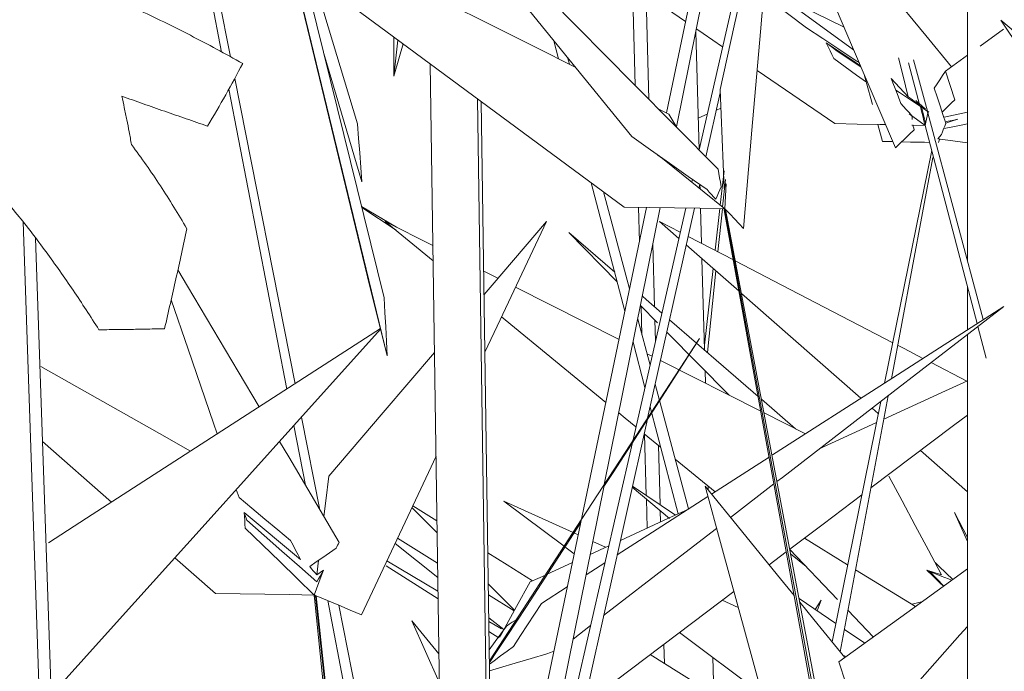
# Model space of a CAD drawing. Header units: millimetres. Extents: x -18075 to 21287, y -2450 to 10088.
# Tile 21 of 47: x -3887 to -3680, y 4763 to 4900. Entities that reach past the tile are written whole.
import ezdxf

# ---------------------------------------------------------------- set-up
doc = ezdxf.new("R2010")
doc.units = ezdxf.units.MM
doc.layers.add('I-FURN', color=30, linetype='Continuous', lineweight=18)

# ---------------------------------------------------------------- blocks, each defined once
blk = doc.blocks.new('Furniture_Interior-Artwork-Decoration_Gotessons_Bambu - Default-470366-East')
at = {"layer": 'I-FURN'}
for p, q in [((-3687.85, 4849.15), (-3687.83, 4976.84)), ((-3851.04, 4927.75), (-3844.32, 4892.96)), ((-3842.47, 4891.97), (-3849.28, 4926.45)), ((-3743.77, 4914.91), (-3751.02, 4880.24)), ((-3829.7, 4912), (-3813.22, 4843.78)), ((-3741.6, 4913.3), (-3748.88, 4877.26)), ((-3829.61, 4911.93), (-3809.62, 4829.19)), ((-3810.21, 4841.38), (-3827.19, 4910.15)), ((-3815.81, 4877.9), (-3825.09, 4908.59)), ((-3758.15, 4907.06), (-3757.57, 4886.02)), ((-3754.67, 4883.07), (-3755.27, 4905.09)), ((-3736.8, 4904.78), (-3744.17, 4872.44)), ((-3721.65, 4898.08), (-3730.66, 4904.93)), ((-3727.77, 4905.14), (-3713.74, 4898.22)), ((-3685.19, 4894.25), (-3680.27, 4897.82)), ((-3807.36, 4895.51), (-3808.2, 4887.95)), ((-3744.17, 4872.44), (-3744.84, 4897.25)), ((-3774.61, 4895.34), (-3773.62, 4891.59)), ((-3710.34, 4890.2), (-3717.49, 4894.93)), ((-3822.88, 4892.7), (-3814.89, 4865.71)), ((-3771.38, 4890.46), (-3771.74, 4891.82)), ((-3696.27, 4880.57), (-3699.17, 4891.39)), ((-3692.49, 4888.96), (-3687.84, 4892.33)), ((-3798.28, 4734.04), (-3800.55, 4890.47)), ((-3700.21, 4890.76), (-3697.83, 4881.69)), ((-3828.93, 4823.35), (-3841.58, 4887.43)), ((-3715.71, 4877.96), (-3732, 4889.13)), ((-3700.29, 4883.58), (-3703.83, 4887.47)), ((-3692.49, 4888.96), (-3690.54, 4882.99)), ((-3842.81, 4885.19), (-3830.65, 4822.24)), ((-3790.67, 4883.18), (-3788.43, 4729.09)), ((-3739.73, 4884.43), (-3742.73, 4870.98)), ((-3787.62, 4728.69), (-3789.85, 4882.58)), ((-3752.71, 4881.08), (-3750.48, 4879.97)), ((-3740.54, 4880.79), (-3739.6, 4881.2)), ((-3696.29, 4880.58), (-3697.83, 4881.69)), ((-3697.52, 4881.47), (-3696.64, 4878.12)), ((-3750.48, 4879.97), (-3748.81, 4877.14)), ((-3744.21, 4879.2), (-3742.45, 4879.96)), ((-3700.1, 4880.05), (-3696.76, 4877.6)), ((-3684.54, 4836.81), (-3696.17, 4880.2)), ((-3692.73, 4879.35), (-3687.84, 4880.36)), ((-3706.66, 4877.79), (-3705.68, 4874.22)), ((-3696.76, 4877.6), (-3699.5, 4877.65)), ((-3696.76, 4877.6), (-3685.84, 4835.98)), ((-3694.07, 4874.78), (-3693.31, 4875.67)), ((-3705.68, 4874.22), (-3703.54, 4874.18)), ((-3695.32, 4872.34), (-3705.23, 4823.51)), ((-3695.15, 4870.85), (-3703.82, 4824.42)), ((-3738.91, 4864.35), (-3739.12, 4869.54)), ((-3739.72, 4860.88), (-3738.9, 4868.08)), ((-3766.79, 4865.56), (-3759.72, 4838.59)), ((-3745.57, 4866.27), (-3745.71, 4865.69)), ((-3744.02, 4865.17), (-3744.18, 4864.46)), ((-3743.95, 4864.28), (-3743.97, 4865.14)), ((-3738.62, 4866.25), (-3739.22, 4860.49)), ((-3758.74, 4843.29), (-3764.19, 4863.63)), ((-3740.65, 4862.13), (-3740.37, 4862.77)), ((-3807.62, 4856.23), (-3814.95, 4860.59)), ((-3814.9, 4860.39), (-3807.74, 4855.57)), ((-3755.17, 4860.38), (-3783.16, 4726.44)), ((-3756.88, 4860.41), (-3756.68, 4853.14)), ((-3738.74, 4860.1), (-3738.68, 4861.41)), ((-3752.3, 4860.33), (-3764.04, 4802.18)), ((-3746.95, 4860.24), (-3758.09, 4811.31)), ((-3745.13, 4860.21), (-3754.95, 4816.16)), ((-3743.64, 4852.84), (-3743.84, 4860.19)), ((-3740.8, 4851.37), (-3739.8, 4860.12)), ((-3739.26, 4860.11), (-3740.21, 4851.06)), ((-3738.91, 4859.94), (-3738.83, 4859.95)), ((-3738.91, 4859.94), (-3738.88, 4859.78)), ((-3738.87, 4859.92), (-3738.91, 4859.94)), ((-3738.91, 4859.94), (-3738.88, 4859.78)), ((-3738.81, 4859.47), (-3707.43, 4686.34)), ((-3738.77, 4859.87), (-3706.64, 4685.54)), ((-3738.67, 4860.03), (-3738.71, 4860.07)), ((-3705.48, 4684.36), (-3738.6, 4859.97)), ((-3737.66, 4858.96), (-3738.6, 4859.96)), ((-3885.99, 4857.32), (-3882.2, 4745.74)), ((-3799.99, 4852.37), (-3810.03, 4857.45)), ((-3810.03, 4857.45), (-3799.95, 4849.18)), ((-3748.1, 4855.17), (-3752.49, 4857.45)), ((-3752.49, 4857.45), (-3748.4, 4853.86)), ((-3761.35, 4844.78), (-3771.52, 4855.11)), ((-3771.52, 4855.11), (-3761.86, 4846.75)), ((-3736.94, 4849.36), (-3746.44, 4854.3)), ((-3879.36, 4736.35), (-3883.36, 4853.9)), ((-3753.48, 4839.49), (-3753.84, 4852.69)), ((-3746.85, 4852.49), (-3735.77, 4842.76)), ((-3743.03, 4830.44), (-3743.55, 4849.59)), ((-3786.38, 4845.49), (-3789.34, 4846.98)), ((-3743.05, 4831.45), (-3741.23, 4847.55)), ((-3740.63, 4847.03), (-3742.42, 4829.92)), ((-3760.96, 4832.63), (-3782.67, 4843.61)), ((-3687.85, 4834.68), (-3687.85, 4843.63)), ((-3752.87, 4836.17), (-3756.44, 4839.81)), ((-3756.31, 4839.67), (-3756.15, 4833.61)), ((-3754.45, 4827.29), (-3757.03, 4836.91)), ((-3753.29, 4832.39), (-3753.41, 4836.72)), ((-3737.87, 4820.95), (-3750.92, 4834.2)), ((-3687.88, 4625), (-3687.85, 4833.7)), ((-3685.68, 4835.37), (-3683.95, 4828.75)), ((-3758.01, 4832.06), (-3755.52, 4822.59)), ((-3754.03, 4829.13), (-3755.09, 4829.66)), ((-3731.22, 4817.59), (-3752.26, 4828.23)), ((-3688.01, 4823.9), (-3695.49, 4827.79)), ((-3742.84, 4823.46), (-3742.91, 4826.07)), ((-3746.36, 4797.07), (-3753.37, 4823.24)), ((-3731.08, 4820.1), (-3723.91, 4813.89)), ((-3706.01, 4819.66), (-3716.26, 4769.19)), ((-3704.49, 4820.84), (-3714.53, 4767.07)), ((-3754.44, 4818.44), (-3748.56, 4796.03)), ((-3721.83, 4812.84), (-3730.54, 4817.25)), ((-3707.86, 4818.23), (-3706.56, 4817.08)), ((-3823.71, 4796.9), (-3827.55, 4816.36)), ((-3755, 4815.89), (-3769.8, 4749.52)), ((-3718.94, 4809.66), (-3706.94, 4815.19)), ((-3829.17, 4814.56), (-3826.74, 4802.03)), ((-3755.68, 4812.86), (-3752.23, 4810.03)), ((-3867.41, 4798.5), (-3881.91, 4811.23)), ((-3758.16, 4811), (-3771.73, 4751.47)), ((-3755.58, 4812.78), (-3755.23, 4799.92)), ((-3752.35, 4797.97), (-3752.69, 4810.41)), ((-3697.72, 4809.31), (-3687.86, 4800.64)), ((-3749.15, 4807.5), (-3740.79, 4800.64)), ((-3741.54, 4800.16), (-3729.47, 4807.93)), ((-3840.67, 4799.47), (-3841.25, 4801.15)), ((-3764.09, 4801.96), (-3773.85, 4753.62)), ((-3758.18, 4801.65), (-3750.34, 4795.1)), ((-3749.11, 4795.77), (-3758.13, 4801.88)), ((-3742.23, 4801), (-3742.25, 4801.84)), ((-3728.45, 4802.31), (-3737.55, 4795.27)), ((-3770.6, 4792.12), (-3785.09, 4798.7)), ((-3785.09, 4798.7), (-3772.47, 4789.25)), ((-3755.21, 4799.17), (-3755.04, 4793.04)), ((-3804.4, 4797.37), (-3799.12, 4792.09)), ((-3799.16, 4794.58), (-3804.22, 4797.75)), ((-3752.25, 4794.32), (-3752.32, 4796.75)), ((-3687.86, 4791.09), (-3690.58, 4796.36)), ((-3690.58, 4796.36), (-3687.86, 4790.25)), ((-3827.77, 4786.45), (-3839.59, 4796.32)), ((-3807.44, 4790.91), (-3799.03, 4785.68)), ((-3769.53, 4791.63), (-3770.47, 4792.06)), ((-3763.78, 4789.02), (-3766.46, 4790.23)), ((-3712.99, 4785.35), (-3722.08, 4790.91)), ((-3798.98, 4782.71), (-3807.95, 4789.82)), ((-3772.32, 4789.14), (-3770.36, 4787.67)), ((-3767, 4787.54), (-3763.1, 4789.33)), ((-3725.14, 4788.58), (-3715.09, 4778.04)), ((-3845.62, 4779.35), (-3854.14, 4786.84)), ((-3824.36, 4783.24), (-3823.98, 4786.28)), ((-3798.94, 4779.83), (-3809.65, 4786.21)), ((-3725.87, 4788.05), (-3729.45, 4785.34)), ((-3724.96, 4787.65), (-3721.71, 4784.98)), ((-3824.36, 4783.24), (-3822.93, 4784.24)), ((-3809.79, 4785.11), (-3798.92, 4778.17)), ((-3776.05, 4783.37), (-3770.75, 4785.81)), ((-3767.87, 4783.24), (-3763.91, 4785.78)), ((-3698.74, 4776.62), (-3711.32, 4784.32)), ((-3693.28, 4783.24), (-3696.38, 4784.24)), ((-3779.58, 4781.74), (-3776.41, 4783.2)), ((-3777.21, 4777.23), (-3771.82, 4780.7)), ((-3824.9, 4778.83), (-3824.88, 4778.67)), ((-3824.82, 4778.35), (-3821.57, 4745.73)), ((-3824.63, 4778.76), (-3821.12, 4745.51)), ((-3820.89, 4745.39), (-3824.52, 4778.86)), ((-3822.07, 4777.82), (-3815.25, 4742.56)), ((-3788.35, 4779.03), (-3782.95, 4775.67)), ((-3735.94, 4776.38), (-3739.3, 4777.9)), ((-3715.49, 4773.03), (-3723.18, 4778.24)), ((-3718.56, 4777.93), (-3719.79, 4775.94)), ((-3719.4, 4775.68), (-3718.56, 4777.93)), ((-3812.74, 4741.3), (-3819.75, 4776.85)), ((-3712.91, 4775.76), (-3707.61, 4770.2)), ((-3699.49, 4777.08), (-3697.48, 4777.54)), ((-3785.14, 4771.73), (-3788.28, 4774.22)), ((-3788.14, 4764.81), (-3782.11, 4774.08)), ((-3798.75, 4766.62), (-3804.45, 4773.58)), ((-3804.45, 4773.58), (-3798.67, 4760.68)), ((-3785.62, 4771.88), (-3788.27, 4773.46)), ((-3766.92, 4772.57), (-3770.6, 4769.73)), ((-3709.39, 4768.9), (-3713.65, 4771.79)), ((-3788.24, 4771.35), (-3786.15, 4770.02)), ((-3748.25, 4771.13), (-3730.98, 4758.21)), ((-3751.45, 4764.64), (-3751.56, 4768.64)), ((-3741.06, 4758.12), (-3741.27, 4765.91)), ((-3713.28, 4766.08), (-3713.99, 4766.4))]:
    blk.add_line(p, q, dxfattribs=at)
at = {"layer": 'I-FURN', "flags": 128}
for points in [[(-3740.18, 4868.4), (-3757.89, 4886.34), (-3775.61, 4904.28), (-3793.32, 4922.22), (-3811.03, 4940.16)], [(-3811.03, 4940.16), (-3797.84, 4923.93), (-3784.65, 4907.7), (-3771.46, 4891.47), (-3758.26, 4875.23)], [(-3739.75, 4885.1), (-3736.77, 4898.46), (-3733.78, 4911.83), (-3730.79, 4925.2), (-3727.8, 4938.56)], [(-3727.8, 4938.56), (-3729.55, 4917.91), (-3731.31, 4897.26), (-3733.06, 4876.61), (-3734.82, 4855.96)], [(-3759.9, 4860.46), (-3785.55, 4879.4), (-3811.21, 4898.35), (-3836.86, 4917.29), (-3862.52, 4936.23)], [(-3862.52, 4936.23), (-3834.51, 4922.16), (-3806.5, 4908.1), (-3778.49, 4894.03), (-3770.13, 4889.83)], [(-3702.99, 4872.88), (-3711.76, 4893.54), (-3720.52, 4914.19), (-3728.31, 4932.53)], [(-3747.01, 4899.42), (-3770.96, 4915.84), (-3790.53, 4929.26)], [(-3691.22, 4889.88), (-3696.58, 4896.45), (-3704.18, 4905.77), (-3711.79, 4915.08), (-3719.39, 4924.39)], [(-3730.47, 4907.11), (-3729.77, 4906.6), (-3711.76, 4893.48)], [(-3630.08, 4823.95), (-3642.78, 4842.89), (-3655.48, 4861.83), (-3668.19, 4880.77), (-3680.89, 4899.71)], [(-3680.89, 4899.71), (-3664.13, 4885.65), (-3647.38, 4871.58), (-3630.63, 4857.52), (-3618.18, 4847.07)], [(-3739.23, 4894.09), (-3743.33, 4896.9), (-3744.66, 4897.82)], [(-3710.58, 4890.77), (-3711.41, 4891.32), (-3714.82, 4893.57), (-3718.23, 4895.83), (-3721.65, 4898.08)], [(-3808.2, 4887.95), (-3808.19, 4890.99), (-3808.19, 4894.04), (-3808.18, 4896.11)], [(-3806.27, 4894.7), (-3807.15, 4891.59), (-3808.2, 4887.95)], [(-3717.49, 4894.93), (-3717.09, 4894.11), (-3716.69, 4893.28), (-3716.29, 4892.46), (-3715.89, 4891.64)], [(-3715.4, 4893.33), (-3715.92, 4893.73), (-3716.45, 4894.13), (-3716.97, 4894.53)], [(-3715.89, 4891.64), (-3711.11, 4888.13), (-3709.07, 4886.64)], [(-3710.2, 4889.86), (-3710.98, 4890.38), (-3715.4, 4893.33)], [(-3702.3, 4891.75), (-3701.42, 4888.19), (-3700.29, 4883.58)], [(-3709.52, 4888.28), (-3709.11, 4886.76), (-3707.8, 4881.97)], [(-3703.83, 4887.47), (-3703.34, 4886.16), (-3702.85, 4884.84), (-3702.36, 4883.53), (-3701.86, 4882.21)], [(-3694.81, 4885.42), (-3694.23, 4886.3), (-3693.65, 4887.19), (-3693.07, 4888.08), (-3692.49, 4888.96)], [(-3692.41, 4878.04), (-3693.01, 4879.89), (-3693.61, 4881.73), (-3694.21, 4883.57), (-3694.81, 4885.42)], [(-3738.91, 4864.35), (-3739.12, 4869.54), (-3739.33, 4874.72), (-3739.54, 4879.91), (-3739.75, 4885.1)], [(-3697.72, 4881.53), (-3702.14, 4884.48), (-3702.9, 4884.99)], [(-3700.29, 4883.58), (-3699.67, 4883.15), (-3699.05, 4882.71), (-3698.43, 4882.28), (-3697.81, 4881.85)], [(-3701.86, 4882.21), (-3701.28, 4881.57), (-3700.69, 4880.92), (-3700.1, 4880.27), (-3699.51, 4879.63)], [(-3697.81, 4881.85), (-3698.04, 4882.1), (-3698.26, 4882.35), (-3698.49, 4882.6), (-3698.72, 4882.85)], [(-3698.72, 4882.85), (-3698.03, 4882.23), (-3697.34, 4881.6), (-3696.65, 4880.98)], [(-3696.76, 4877.6), (-3697, 4878.58), (-3697.24, 4879.57), (-3697.48, 4880.55), (-3697.72, 4881.53)], [(-3693.18, 4880.4), (-3692.57, 4881), (-3691.9, 4881.66), (-3691.22, 4882.32), (-3690.54, 4882.99)], [(-3699.51, 4879.63), (-3699.48, 4879.22), (-3699.45, 4878.82)], [(-3696.17, 4880.2), (-3696.32, 4879.55), (-3696.46, 4878.9), (-3696.61, 4878.25), (-3696.76, 4877.6)], [(-3695.96, 4880.36), (-3696.04, 4880.41), (-3696.12, 4880.47), (-3696.2, 4880.52), (-3696.29, 4880.58)], [(-3696.29, 4880.58), (-3696.26, 4880.49), (-3696.23, 4880.39), (-3696.2, 4880.3), (-3696.17, 4880.2)], [(-3814.89, 4865.71), (-3815.12, 4868.76), (-3815.35, 4871.8), (-3815.58, 4874.85), (-3815.81, 4877.9)], [(-3705.06, 4877.76), (-3706.23, 4877.78), (-3710.97, 4877.87), (-3715.71, 4877.96)], [(-3699.31, 4877.68), (-3699.22, 4877.35), (-3699.13, 4877.01), (-3699.04, 4876.68)], [(-3693.31, 4875.67), (-3693.08, 4876.26), (-3692.86, 4876.86), (-3692.64, 4877.45), (-3692.41, 4878.04)], [(-3687.84, 4877.94), (-3689.56, 4877.59), (-3691.65, 4877.17), (-3692.83, 4876.92)], [(-3689.89, 4878.88), (-3691.21, 4878.46), (-3692.41, 4878.08)], [(-3692.33, 4878.38), (-3691.51, 4878.54), (-3690.7, 4878.71), (-3689.89, 4878.88)], [(-3758.26, 4875.23), (-3754.32, 4872.45), (-3750.38, 4869.66), (-3746.44, 4866.88), (-3742.5, 4864.1)], [(-3699.04, 4876.68), (-3700.02, 4875.73), (-3701.01, 4874.78), (-3702, 4873.83), (-3702.99, 4872.88)], [(-3701.68, 4874.14), (-3699.81, 4874.1), (-3696.88, 4874.04), (-3695.78, 4874.02)], [(-3694.07, 4874.78), (-3689.41, 4874.16), (-3687.85, 4873.95)], [(-3693.95, 4873.98), (-3693.86, 4874.2), (-3693.78, 4874.43), (-3693.69, 4874.65)], [(-3752.78, 4871.36), (-3751.87, 4870.63), (-3747.49, 4867.12), (-3743.12, 4863.61), (-3738.74, 4860.1)], [(-3739.54, 4864.71), (-3739.7, 4865.64), (-3739.86, 4866.56), (-3740.02, 4867.48), (-3740.18, 4868.4)], [(-3740.65, 4862.13), (-3740.37, 4862.77), (-3740.09, 4863.42), (-3739.82, 4864.07), (-3739.54, 4864.71)], [(-3738.48, 4865.35), (-3738.59, 4865.1), (-3738.7, 4864.85), (-3738.81, 4864.6), (-3738.91, 4864.35)], [(-3738.59, 4865.1), (-3738.7, 4864.85), (-3738.81, 4864.6), (-3738.91, 4864.35)], [(-3738.74, 4860.1), (-3738.68, 4861.41), (-3738.61, 4862.73), (-3738.55, 4864.04), (-3738.48, 4865.35)], [(-3742.5, 4864.1), (-3742.03, 4863.6), (-3741.57, 4863.11), (-3741.11, 4862.62), (-3740.65, 4862.13)], [(-3742.03, 4863.6), (-3741.57, 4863.11), (-3741.11, 4862.62), (-3740.65, 4862.13)], [(-3738.74, 4860.1), (-3744.03, 4860.19), (-3749.32, 4860.28), (-3754.61, 4860.37), (-3759.9, 4860.46)], [(-3738.91, 4859.94), (-3738.83, 4859.95), (-3738.76, 4859.96)], [(-3738.77, 4859.87), (-3738.8, 4859.89), (-3738.84, 4859.9), (-3738.87, 4859.92), (-3738.91, 4859.94)], [(-3738.88, 4859.78), (-3738.86, 4859.7), (-3738.84, 4859.62), (-3738.83, 4859.54), (-3738.81, 4859.47)], [(-3738.82, 4859.57), (-3738.84, 4859.64), (-3738.86, 4859.71), (-3738.88, 4859.78)], [(-3738.88, 4859.78), (-3738.86, 4859.7), (-3738.84, 4859.62), (-3738.83, 4859.54)], [(-3738.84, 4859.64), (-3738.86, 4859.71), (-3738.88, 4859.78)], [(-3738.6, 4859.97), (-3738.64, 4859.95), (-3738.68, 4859.92), (-3738.72, 4859.9), (-3738.77, 4859.87)], [(-3738.67, 4860.03), (-3738.71, 4860.07), (-3738.74, 4860.1)], [(-3734.82, 4855.96), (-3735.76, 4856.96), (-3736.71, 4857.96), (-3737.66, 4858.96), (-3738.6, 4859.96)], [(-3789.27, 4842.11), (-3787.58, 4844.08), (-3776.17, 4857.45)], [(-3776.17, 4857.45), (-3785.88, 4836.8), (-3789.09, 4829.96)], [(-3703.53, 4831.97), (-3726.8, 4844.08), (-3736.57, 4849.16)], [(-3853.49, 4847.3), (-3851.46, 4843.87), (-3840.86, 4825.93), (-3836.46, 4818.49)], [(-3813.22, 4843.78), (-3812.32, 4840.13), (-3811.42, 4836.49), (-3810.52, 4832.84), (-3809.62, 4829.19)], [(-3735.28, 4842.32), (-3728.99, 4836.8), (-3710.22, 4820.3)], [(-3845.25, 4812.81), (-3846.02, 4815.06), (-3851.36, 4830.64), (-3854.91, 4840.97)], [(-3809.62, 4829.19), (-3809.76, 4832.24), (-3809.91, 4835.29), (-3810.06, 4838.34), (-3810.21, 4841.38)], [(-3756.06, 4841.72), (-3755.28, 4841.05), (-3751.97, 4838.19)], [(-3728.73, 4808.4), (-3704.49, 4823.98), (-3680.26, 4839.57)], [(-3680.26, 4839.57), (-3703.46, 4821.63), (-3726.67, 4803.69), (-3727.82, 4802.8)], [(-3785.59, 4837.4), (-3784.86, 4836.8), (-3763.72, 4819.45)], [(-3750.35, 4836.78), (-3739.03, 4826.98), (-3731.78, 4820.71)], [(-3880.64, 4789.95), (-3872.65, 4795.11), (-3851.96, 4808.48), (-3831.27, 4821.84), (-3811, 4834.93)], [(-3810.97, 4834.78), (-3829.17, 4814.56), (-3847.77, 4793.91), (-3866.37, 4773.26), (-3880.1, 4758.01)], [(-3768.73, 4794.99), (-3756.39, 4813.93), (-3744.04, 4832.87)], [(-3744.04, 4832.87), (-3753.12, 4818.81), (-3762.2, 4804.75), (-3764.13, 4801.76)], [(-3697.2, 4828.68), (-3701.12, 4830.72), (-3702.51, 4831.44)], [(-3821.82, 4803.98), (-3810.41, 4817.35), (-3799.67, 4829.93)], [(-3882.22, 4826.98), (-3857.39, 4812.92), (-3850.84, 4809.2)], [(-3705.41, 4815.89), (-3692.48, 4821.84), (-3687.85, 4823.97)], [(-3761.01, 4817.23), (-3759.69, 4816.15), (-3757.42, 4814.28)], [(-3687.85, 4816.77), (-3690.78, 4814.56), (-3708.1, 4801.47)], [(-3832.17, 4811.23), (-3830.26, 4807.99), (-3819.66, 4790.05)], [(-3799.35, 4808.12), (-3805.28, 4795.5), (-3814.99, 4774.84)], [(-3822.86, 4795.46), (-3822.45, 4798.8), (-3821.82, 4803.98)], [(-3693.28, 4783.24), (-3696.04, 4788.42), (-3698.8, 4793.61), (-3701.56, 4798.8), (-3704.32, 4803.98)], [(-3729.18, 4751.64), (-3732.61, 4764.19), (-3736.04, 4776.73), (-3739.47, 4789.27), (-3742.9, 4801.82)], [(-3742.9, 4801.82), (-3735.29, 4792.5), (-3727.69, 4783.19), (-3724.21, 4778.93)], [(-3829.86, 4790.45), (-3832.56, 4792.7), (-3835.27, 4794.96), (-3837.97, 4797.22), (-3840.67, 4799.47)], [(-3761.35, 4787.43), (-3752.97, 4792.82), (-3742.31, 4799.67)], [(-3710.02, 4800.02), (-3718.11, 4793.91), (-3725.14, 4788.6)], [(-3760.68, 4790.45), (-3750.55, 4795.11), (-3746.51, 4796.97)], [(-3839.59, 4796.32), (-3839.54, 4795.49), (-3839.48, 4794.67), (-3839.43, 4793.85), (-3839.37, 4793.03)], [(-3839.04, 4794.72), (-3839.18, 4795.12), (-3839.32, 4795.52), (-3839.45, 4795.92)], [(-3824.34, 4781.74), (-3828.02, 4784.99), (-3831.69, 4788.23), (-3835.37, 4791.48), (-3839.04, 4794.72)], [(-3788.15, 4765.19), (-3781.07, 4776.05), (-3768.88, 4794.76)], [(-3839.37, 4793.03), (-3835.75, 4789.52), (-3832.12, 4786.01), (-3828.5, 4782.5), (-3824.88, 4778.99)], [(-3768.99, 4794.23), (-3771.28, 4790.68), (-3780.36, 4776.62)], [(-3740.49, 4793), (-3749.87, 4785.75), (-3764.19, 4774.68)], [(-3827.77, 4786.45), (-3828.29, 4787.45), (-3828.81, 4788.45), (-3829.34, 4789.45), (-3829.86, 4790.45)], [(-3820.33, 4788.86), (-3821.71, 4787.88), (-3823.09, 4786.91), (-3824.46, 4785.94), (-3825.84, 4784.97)], [(-3819.66, 4790.05), (-3819.83, 4789.75), (-3820, 4789.45), (-3820.17, 4789.15), (-3820.33, 4788.86)], [(-3779.08, 4781.98), (-3784.42, 4785.33), (-3788.48, 4787.88)], [(-3825.84, 4784.97), (-3825.47, 4784.53), (-3825.1, 4784.1), (-3824.73, 4783.67), (-3824.36, 4783.24)], [(-3824.88, 4778.99), (-3824.39, 4780.3), (-3823.9, 4781.61), (-3823.42, 4782.93), (-3822.93, 4784.24)], [(-3822.93, 4784.24), (-3823.29, 4783.62), (-3823.64, 4782.99), (-3823.99, 4782.37), (-3824.34, 4781.74)], [(-3714.83, 4764.97), (-3700.58, 4775.29), (-3687.86, 4784.5)], [(-3696.38, 4784.24), (-3694.88, 4783.62), (-3693.37, 4782.99), (-3691.87, 4782.37), (-3691.19, 4782.09)], [(-3692.91, 4780.84), (-3693.7, 4781.61), (-3695.04, 4782.93), (-3696.38, 4784.24)], [(-3695.89, 4784.08), (-3694.38, 4782.5), (-3692.84, 4780.89)], [(-3690.93, 4782.28), (-3693.79, 4784.99), (-3694.65, 4785.8)], [(-3788.38, 4781.35), (-3785.09, 4778.04), (-3782.87, 4775.82)], [(-3786.01, 4770.17), (-3785.34, 4771.37), (-3782.46, 4776.56), (-3779.58, 4781.74)], [(-3824.88, 4778.99), (-3830.06, 4779.08), (-3835.25, 4779.17), (-3840.43, 4779.26), (-3845.62, 4779.35)], [(-3824.9, 4778.83), (-3824.8, 4778.83), (-3824.71, 4778.84), (-3824.62, 4778.85)], [(-3824.63, 4778.76), (-3824.7, 4778.77), (-3824.76, 4778.79), (-3824.83, 4778.81), (-3824.9, 4778.83)], [(-3824.7, 4778.92), (-3824.79, 4778.95), (-3824.88, 4778.99)], [(-3824.88, 4778.67), (-3824.87, 4778.59), (-3824.85, 4778.51), (-3824.83, 4778.43), (-3824.82, 4778.35)], [(-3824.82, 4778.39), (-3824.84, 4778.46), (-3824.85, 4778.53), (-3824.87, 4778.6), (-3824.88, 4778.67)], [(-3824.52, 4778.86), (-3824.55, 4778.84), (-3824.58, 4778.81), (-3824.61, 4778.78), (-3824.63, 4778.76)], [(-3814.99, 4774.84), (-3817.37, 4775.85), (-3819.76, 4776.85), (-3822.14, 4777.85), (-3824.52, 4778.85)], [(-3736.86, 4779.74), (-3745.44, 4773.26), (-3768.37, 4755.93)], [(-3780.36, 4776.62), (-3782.41, 4773.52), (-3784.45, 4770.41), (-3786.49, 4767.31), (-3788.14, 4764.81)], [(-3783.08, 4768.21), (-3781.61, 4770.47), (-3780.14, 4772.72), (-3778.67, 4774.98), (-3777.21, 4777.23)], [(-3723.05, 4777.5), (-3720.08, 4773.87), (-3713.56, 4765.88)], [(-3784.59, 4772.48), (-3783.97, 4772.88), (-3783.35, 4773.28), (-3782.73, 4773.68)], [(-3782.11, 4774.08), (-3782.66, 4773.25), (-3783.2, 4772.43), (-3783.75, 4771.61), (-3784.29, 4770.79)], [(-3788.18, 4767.5), (-3786.93, 4769.24), (-3784.59, 4772.48)], [(-3687.86, 4772.38), (-3689.44, 4770.61), (-3699.97, 4758.73)], [(-3784.29, 4770.79), (-3786.58, 4767.28), (-3788.15, 4764.88)], [(-3788.14, 4764.5), (-3787.17, 4765.21), (-3785.81, 4766.21), (-3784.44, 4767.21), (-3783.08, 4768.21)], [(-3776.07, 4766.62), (-3779.39, 4765.65), (-3782.71, 4764.67), (-3786.03, 4763.7), (-3788.12, 4763.09)], [(-3774.64, 4767.19), (-3775.32, 4766.92), (-3776.07, 4766.62)], [(-3721.06, 4745.57), (-3741.82, 4758.6), (-3754.4, 4766.49)], [(-3712.88, 4758.99), (-3713.37, 4760.49), (-3713.85, 4761.98), (-3714.34, 4763.47), (-3714.83, 4764.97)]]:
    blk.add_lwpolyline(points, dxfattribs=at)
blk = doc.blocks.new('Furniture_Interior-Artwork-Decoration_Gotessons_Monstera - Default-470368-East')
at = {"layer": 'I-FURN'}
for points in [[(-3884.92, 4911.35), (-3881.05, 4909.96), (-3873.36, 4907.01), (-3862.01, 4902.07), (-3850.86, 4896.57), (-3843.53, 4892.63), (-3839.91, 4890.59)], [(-3839.91, 4890.59), (-3841.04, 4888.4), (-3843.41, 4884.02), (-3845.98, 4879.64), (-3847.32, 4877.45)], [(-3847.32, 4877.45), (-3848.81, 4877.96), (-3851.79, 4878.99), (-3856.27, 4880.55), (-3860.77, 4882.13), (-3863.78, 4883.2), (-3865.28, 4883.73)], [(-3865.28, 4883.73), (-3865.1, 4882.95), (-3864.74, 4881.37), (-3864.18, 4878.69), (-3863.72, 4876.27), (-3863.39, 4874.47), (-3863.24, 4873.55)], [(-3870.07, 4834.68), (-3871.82, 4837.47), (-3875.42, 4843), (-3881.11, 4851.1), (-3887.15, 4858.96), (-3891.45, 4863.99), (-3893.66, 4866.44)], [(-3851.62, 4855.91), (-3851.99, 4854.16), (-3852.74, 4850.66), (-3853.91, 4845.36), (-3855.07, 4840.26), (-3855.88, 4836.7), (-3856.3, 4834.9)], [(-3856.3, 4834.9), (-3857.47, 4834.88), (-3859.79, 4834.83), (-3863.25, 4834.77), (-3866.68, 4834.72), (-3868.94, 4834.7), (-3870.07, 4834.68)]]:
    blk.add_open_spline(points, degree=3, dxfattribs=at)
blk.add_open_spline([(-3863.24, 4873.55), (-3861.12, 4870.75), (-3858.1, 4866.43), (-3854.32, 4860.47), (-3852.51, 4857.44), (-3851.62, 4855.91)], degree=3, knots=[0, 0, 0, 0, 0.5, 0.75, 1, 1, 1, 1], dxfattribs=at)

msp = doc.modelspace()

# ---------------------------------------------------------------- block references
at = {"layer": 'I-FURN'}
for name in ['Furniture_Interior-Artwork-Decoration_Gotessons_Bambu - Default-470366-East', 'Furniture_Interior-Artwork-Decoration_Gotessons_Monstera - Default-470368-East']:
    msp.add_blockref(name, (0, 0), dxfattribs=at)

doc.saveas('drawing.dxf')
